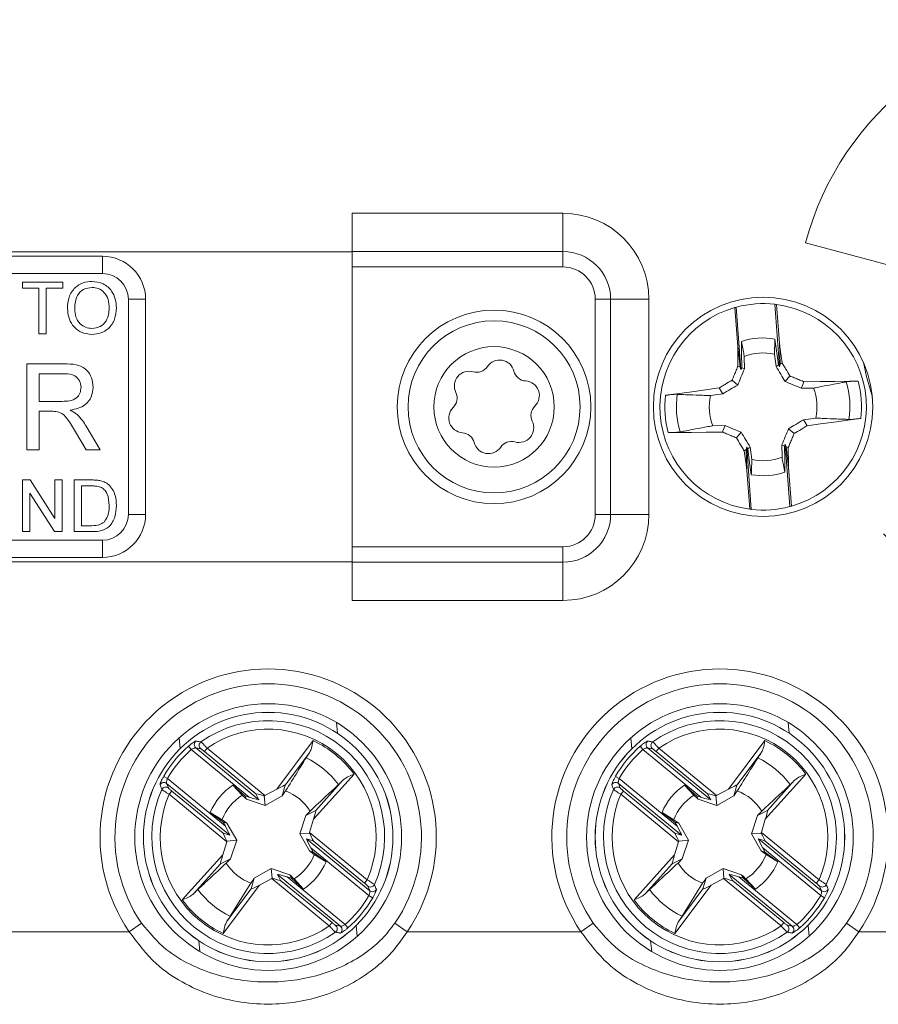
# Model space of a CAD drawing. Header units: millimetres. Extents: x 0 to 420, y 0 to 297.
# Tile 8 of 20: x 122 to 142, y 201 to 224. Entities that reach past the tile are written whole.
import ezdxf

# ---------------------------------------------------------------- set-up
doc = ezdxf.new("R2010")
doc.units = ezdxf.units.MM

msp = doc.modelspace()

# ---------------------------------------------------------------- linework, layer by layer
at = {"color": 7, "linetype": 'Continuous', "lineweight": 15}
for p, q in [((134.731, 219.112), (129.831, 219.112)), ((129.831, 218.222), (129.831, 219.112)), ((134.731, 219.112), (134.731, 218.222)), ((140.37, 218.424), (144.909, 217.207)), ((129.164, 218.212), (118.158, 218.212)), ((129.164, 218.212), (129.831, 218.212)), ((129.831, 218.222), (134.731, 218.222)), ((129.831, 217.864), (129.831, 218.222)), ((134.731, 218.222), (134.731, 217.864)), ((118.331, 218.112), (124.031, 218.112)), ((124.031, 217.712), (124.031, 218.112)), ((124.031, 217.712), (118.224, 217.712)), ((134.731, 217.864), (129.831, 217.864)), ((129.831, 211.359), (129.831, 217.864)), ((122.169, 217.373), (122.169, 217.512)), ((122.169, 217.512), (123.108, 217.512)), ((123.108, 217.512), (123.108, 217.373)), ((122.554, 217.373), (122.169, 217.373)), ((122.554, 216.312), (122.554, 217.373)), ((123.108, 217.373), (122.723, 217.373)), ((122.723, 217.373), (122.723, 216.312)), ((124.631, 212.112), (124.631, 217.112)), ((125.031, 217.112), (124.631, 217.112)), ((125.031, 217.112), (125.031, 212.112)), ((135.841, 217.112), (135.484, 217.112)), ((135.484, 212.112), (135.484, 217.112)), ((135.841, 217.112), (135.841, 212.112)), ((136.731, 217.112), (135.841, 217.112)), ((136.731, 217.112), (136.731, 212.112)), ((139.767, 215.544), (139.66, 216.996)), ((139.762, 216.089), (139.695, 216.992)), ((138.728, 216.92), (138.795, 216.017)), ((138.762, 216.93), (138.87, 215.478)), ((122.723, 216.312), (122.554, 216.312)), ((139.762, 216.089), (139.778, 215.607)), ((138.85, 215.538), (138.795, 216.017)), ((139.685, 215.551), (139.646, 215.837)), ((122.274, 215.612), (123.142, 215.612)), ((122.274, 213.612), (122.274, 215.612)), ((138.946, 215.785), (138.95, 215.496)), ((139.778, 215.607), (139.767, 215.544)), ((139.778, 215.607), (139.824, 215.635)), ((123.152, 215.381), (122.556, 215.381)), ((122.556, 215.381), (122.556, 214.74)), ((138.87, 215.478), (138.85, 215.538)), ((138.888, 215.522), (138.87, 215.478)), ((139.767, 215.544), (139.742, 215.585)), ((138.795, 215.12), (138.665, 215.232)), ((139.894, 215.202), (140.006, 215.331)), ((140.558, 215.05), (140.27, 215.047)), ((122.556, 214.74), (123.092, 214.74)), ((138.446, 214.912), (138.16, 214.873)), ((122.556, 214.509), (122.556, 213.612)), ((122.845, 214.509), (122.556, 214.509)), ((140.324, 214.312), (140.61, 214.35)), ((123.653, 213.612), (123.404, 214.034)), ((123.648, 214.164), (123.977, 213.612)), ((138.212, 214.173), (138.501, 214.177)), ((138.876, 214.022), (138.765, 213.892)), ((139.975, 214.103), (140.105, 213.991)), ((122.556, 213.612), (122.274, 213.612)), ((123.977, 213.612), (123.653, 213.612)), ((138.992, 213.617), (138.946, 213.589)), ((138.992, 213.617), (139.003, 213.68)), ((139.008, 213.135), (138.992, 213.617)), ((139.003, 213.68), (139.11, 212.228)), ((139.003, 213.68), (139.028, 213.638)), ((139.085, 213.673), (139.124, 213.387)), ((139.824, 213.439), (139.82, 213.727)), ((139.882, 213.701), (139.9, 213.746)), ((140.008, 212.294), (139.9, 213.746)), ((139.9, 213.746), (139.92, 213.685)), ((139.92, 213.685), (139.975, 213.206)), ((139.008, 213.135), (139.075, 212.232)), ((140.042, 212.303), (139.975, 213.206)), ((122.169, 211.712), (122.169, 212.912)), ((122.169, 212.912), (122.348, 212.912)), ((122.348, 212.912), (122.923, 212.016)), ((122.923, 212.016), (122.923, 212.912)), ((122.923, 212.912), (123.093, 212.912)), ((123.093, 212.912), (123.093, 211.712)), ((123.369, 211.712), (123.369, 212.912)), ((123.369, 212.912), (123.78, 212.912)), ((123.782, 212.773), (123.539, 212.773)), ((123.539, 212.773), (123.539, 211.85)), ((122.914, 211.712), (122.339, 212.607)), ((122.339, 212.607), (122.339, 211.712)), ((124.631, 212.112), (125.031, 212.112)), ((135.841, 212.112), (135.484, 212.112)), ((136.731, 212.112), (135.841, 212.112)), ((122.339, 211.712), (122.169, 211.712)), ((123.093, 211.712), (122.914, 211.712)), ((123.799, 211.712), (123.369, 211.712)), ((123.539, 211.85), (123.786, 211.85)), ((118.224, 211.512), (124.031, 211.512)), ((124.031, 211.112), (124.031, 211.512)), ((129.831, 211.359), (134.731, 211.359)), ((129.831, 211.001), (129.831, 211.359)), ((134.731, 211.001), (134.731, 211.359)), ((124.031, 211.112), (118.331, 211.112)), ((118.158, 211.012), (129.164, 211.012)), ((129.164, 211.012), (129.831, 211.012)), ((134.731, 211.001), (129.831, 211.001)), ((129.831, 210.112), (129.831, 211.001)), ((134.731, 210.112), (134.731, 211.001)), ((134.731, 210.112), (129.831, 210.112)), ((126.026, 206.721), (126.092, 206.646)), ((126.2, 206.687), (127.667, 205.48)), ((126.313, 206.664), (126.2, 206.687)), ((126.397, 206.601), (126.46, 206.679)), ((126.46, 206.679), (127.8, 205.578)), ((128.081, 205.727), (128.927, 206.853)), ((136.526, 206.721), (136.592, 206.646)), ((136.7, 206.687), (138.167, 205.48)), ((136.813, 206.664), (136.7, 206.687)), ((136.897, 206.601), (136.96, 206.679)), ((136.96, 206.679), (138.3, 205.578)), ((138.581, 205.727), (139.427, 206.853)), ((127.439, 205.539), (126.092, 206.646)), ((127.591, 205.62), (126.397, 206.601)), ((128.839, 206.57), (128.275, 205.818)), ((137.939, 205.539), (136.592, 206.646)), ((138.091, 205.62), (136.897, 206.601)), ((139.339, 206.57), (138.775, 205.818)), ((125.453, 206.023), (125.539, 205.973)), ((129.877, 206.072), (128.936, 205.024)), ((135.953, 206.023), (136.039, 205.973)), ((140.377, 206.072), (139.436, 205.024)), ((125.52, 205.86), (125.564, 205.753)), ((126.988, 204.653), (125.52, 205.86)), ((125.539, 205.973), (126.886, 204.866)), ((127.058, 205.82), (127.337, 205.569)), ((127.277, 205.585), (127.058, 205.82)), ((128.204, 205.57), (128.275, 205.818)), ((128.988, 205.232), (129.616, 205.931)), ((136.02, 205.86), (136.064, 205.753)), ((137.488, 204.653), (136.02, 205.86)), ((136.039, 205.973), (137.386, 204.866)), ((137.777, 205.585), (137.558, 205.82)), ((137.558, 205.82), (137.837, 205.569)), ((138.704, 205.57), (138.775, 205.818)), ((139.488, 205.232), (140.116, 205.931)), ((125.578, 205.605), (125.642, 205.682)), ((126.918, 204.504), (125.578, 205.605)), ((125.642, 205.682), (126.836, 204.701)), ((127.378, 205.489), (127.277, 205.585)), ((127.378, 205.489), (127.337, 205.569)), ((127.337, 205.569), (127.439, 205.539)), ((127.667, 205.48), (127.591, 205.62)), ((127.81, 205.343), (127.787, 205.571)), ((127.8, 205.578), (128.081, 205.727)), ((128.204, 205.57), (127.81, 205.343)), ((128.285, 205.683), (128.204, 205.57)), ((136.078, 205.605), (136.142, 205.682)), ((137.418, 204.504), (136.078, 205.605)), ((136.142, 205.682), (137.336, 204.701)), ((137.878, 205.489), (137.777, 205.585)), ((137.878, 205.489), (137.837, 205.569)), ((137.837, 205.569), (137.939, 205.539)), ((138.167, 205.48), (138.091, 205.62)), ((138.31, 205.343), (138.287, 205.571)), ((138.3, 205.578), (138.581, 205.727)), ((138.704, 205.57), (138.31, 205.343)), ((138.785, 205.683), (138.704, 205.57)), ((127.81, 205.343), (127.378, 205.489)), ((138.31, 205.343), (137.878, 205.489)), ((126.536, 205.186), (126.81, 205.016)), ((126.836, 204.96), (126.536, 205.186)), ((128.613, 204.683), (128.758, 205.115)), ((128.758, 205.115), (128.988, 205.232)), ((128.758, 205.115), (128.854, 205.216)), ((137.036, 205.186), (137.31, 205.016)), ((137.336, 204.96), (137.036, 205.186)), ((139.113, 204.683), (139.258, 205.115)), ((139.258, 205.115), (139.488, 205.232)), ((139.258, 205.115), (139.354, 205.216)), ((126.81, 205.016), (126.923, 204.935)), ((126.886, 204.866), (126.836, 204.96)), ((126.923, 204.935), (126.836, 204.96)), ((126.923, 204.935), (127.149, 204.54)), ((128.936, 205.024), (128.844, 204.719)), ((137.31, 205.016), (137.423, 204.935)), ((137.386, 204.866), (137.336, 204.96)), ((137.423, 204.935), (137.336, 204.96)), ((137.423, 204.935), (137.649, 204.54)), ((139.436, 205.024), (139.344, 204.719)), ((126.836, 204.701), (126.988, 204.653)), ((128.613, 204.683), (128.84, 204.706)), ((128.839, 204.288), (128.613, 204.683)), ((128.844, 204.719), (130.184, 203.618)), ((137.336, 204.701), (137.488, 204.653)), ((139.113, 204.683), (139.34, 204.706)), ((139.339, 204.288), (139.113, 204.683)), ((139.344, 204.719), (140.684, 203.618)), ((126.826, 204.199), (126.918, 204.504)), ((127.149, 204.54), (126.922, 204.518)), ((127.149, 204.54), (127.004, 204.109)), ((128.926, 204.523), (128.774, 204.57)), ((128.774, 204.57), (130.242, 203.364)), ((130.12, 203.541), (128.926, 204.523)), ((137.326, 204.199), (137.418, 204.504)), ((137.649, 204.54), (137.422, 204.518)), ((137.649, 204.54), (137.504, 204.109)), ((139.426, 204.523), (139.274, 204.57)), ((139.274, 204.57), (140.742, 203.364)), ((140.62, 203.541), (139.426, 204.523)), ((125.885, 203.152), (126.826, 204.199)), ((128.839, 204.288), (128.926, 204.264)), ((128.952, 204.208), (128.839, 204.288)), ((128.876, 204.358), (128.926, 204.264)), ((130.223, 203.25), (128.876, 204.358)), ((128.926, 204.264), (129.226, 204.038)), ((129.226, 204.038), (128.952, 204.208)), ((136.385, 203.152), (137.326, 204.199)), ((139.339, 204.288), (139.426, 204.264)), ((139.452, 204.208), (139.339, 204.288)), ((139.376, 204.358), (139.426, 204.264)), ((140.723, 203.25), (139.376, 204.358)), ((139.426, 204.264), (139.726, 204.038)), ((139.726, 204.038), (139.452, 204.208)), ((126.774, 203.992), (126.146, 203.292)), ((127.004, 204.109), (126.774, 203.992)), ((127.004, 204.109), (126.908, 204.008)), ((137.274, 203.992), (136.646, 203.292)), ((137.504, 204.109), (137.274, 203.992)), ((137.504, 204.109), (137.408, 204.008)), ((127.558, 203.654), (127.953, 203.88)), ((127.953, 203.88), (127.975, 203.653)), ((127.953, 203.88), (128.384, 203.735)), ((128.095, 203.743), (128.171, 203.604)), ((129.562, 202.537), (128.095, 203.743)), ((128.384, 203.735), (128.425, 203.654)), ((138.058, 203.654), (138.453, 203.88)), ((138.453, 203.88), (138.475, 203.653)), ((138.453, 203.88), (138.884, 203.735)), ((138.595, 203.743), (138.671, 203.604)), ((140.062, 202.537), (138.595, 203.743)), ((138.884, 203.735), (138.925, 203.654)), ((127.681, 203.497), (126.835, 202.371)), ((127.001, 202.772), (127.477, 203.54)), ((127.558, 203.654), (127.487, 203.405)), ((127.962, 203.646), (127.681, 203.497)), ((129.302, 202.545), (127.962, 203.646)), ((128.171, 203.604), (129.365, 202.622)), ((128.425, 203.654), (128.323, 203.685)), ((128.323, 203.685), (129.67, 202.578)), ((128.704, 203.403), (128.425, 203.654)), ((128.485, 203.639), (128.704, 203.403)), ((130.184, 203.618), (130.12, 203.541)), ((138.181, 203.497), (137.335, 202.371)), ((137.501, 202.772), (137.977, 203.54)), ((138.058, 203.654), (137.987, 203.405)), ((138.462, 203.646), (138.181, 203.497)), ((139.802, 202.545), (138.462, 203.646)), ((138.671, 203.604), (139.865, 202.622)), ((138.925, 203.654), (138.823, 203.685)), ((138.823, 203.685), (140.17, 202.578)), ((139.204, 203.403), (138.925, 203.654)), ((138.985, 203.639), (139.204, 203.403)), ((140.684, 203.618), (140.62, 203.541)), ((126.923, 202.654), (127.487, 203.405)), ((130.242, 203.364), (130.198, 203.47)), ((130.223, 203.25), (130.309, 203.2)), ((137.423, 202.654), (137.987, 203.405)), ((140.742, 203.364), (140.698, 203.47)), ((140.723, 203.25), (140.809, 203.2)), ((124.937, 202.607), (124.651, 202.412)), ((129.365, 202.622), (129.302, 202.545)), ((129.449, 202.56), (129.562, 202.537)), ((129.67, 202.578), (129.736, 202.503)), ((131.111, 202.412), (130.825, 202.607)), ((135.437, 202.607), (135.151, 202.412)), ((139.865, 202.622), (139.802, 202.545)), ((139.949, 202.56), (140.062, 202.537)), ((140.17, 202.578), (140.236, 202.503)), ((141.611, 202.412), (141.325, 202.607)), ((120.611, 202.412), (124.651, 202.412)), ((131.111, 202.412), (135.151, 202.412)), ((141.611, 202.412), (145.651, 202.412))]:
    msp.add_line(p, q, dxfattribs=at)
at = {"color": 8, "linetype": 'Continuous', "lineweight": 15}
for p, q in [((129.467, 207.276), (129.491, 207.024)), ((139.967, 207.276), (139.991, 207.024)), ((125.81, 206.918), (125.834, 206.666)), ((136.31, 206.918), (136.334, 206.666)), ((129.928, 202.557), (129.952, 202.305)), ((140.428, 202.557), (140.452, 202.305)), ((126.271, 202.2), (126.295, 201.948)), ((136.771, 202.2), (136.795, 201.948))]:
    msp.add_line(p, q, dxfattribs=at)
at = {"color": 7, "linetype": 'Continuous', "lineweight": 15, "flags": 128}
for points in [[(138.881, 216.132), (138.884, 215.864), (138.888, 215.522)], [(139.742, 215.585), (139.698, 215.911), (139.66, 216.189)], [(139.762, 216.089), (139.781, 215.949), (139.824, 215.635)], [(138.8, 215.559), (138.796, 215.934), (138.795, 216.017)], [(141.717, 215.644), (141.785, 215.321), (141.925, 214.838)], [(138.85, 215.538), (138.824, 215.549), (138.8, 215.559)], [(138.95, 215.496), (138.901, 215.517), (138.888, 215.522)], [(139.685, 215.551), (139.731, 215.578), (139.742, 215.585)], [(140.27, 215.047), (140.29, 215.096), (140.322, 215.173), (140.332, 215.196)], [(140.332, 215.196), (140.707, 215.201), (141.053, 215.205), (141.398, 215.209), (141.591, 215.212)], [(137.115, 214.881), (137.306, 214.907), (137.677, 214.957), (138.048, 215.008), (138.362, 215.051)], [(138.446, 214.912), (138.418, 214.958), (138.362, 215.051)], [(140.324, 214.312), (140.352, 214.266), (140.408, 214.173)], [(141.655, 214.343), (141.464, 214.317), (141.093, 214.266), (140.722, 214.216), (140.408, 214.173)], [(138.438, 214.027), (138.063, 214.023), (137.718, 214.018), (137.372, 214.014), (137.18, 214.012)], [(138.501, 214.177), (138.48, 214.128), (138.448, 214.051), (138.438, 214.027)], [(139.008, 213.135), (138.989, 213.275), (138.946, 213.589)], [(139.085, 213.673), (139.039, 213.645), (139.028, 213.638)], [(139.028, 213.638), (139.072, 213.312), (139.11, 213.034)], [(139.82, 213.727), (139.869, 213.707), (139.882, 213.701)], [(139.889, 213.092), (139.886, 213.36), (139.882, 213.701)], [(139.92, 213.685), (139.946, 213.674), (139.97, 213.664)], [(139.97, 213.664), (139.974, 213.29), (139.975, 213.206)]]:
    msp.add_lwpolyline(points, dxfattribs=at)
at = {"color": 7, "linetype": 'Continuous', "lineweight": 15}
for centre, radius in [((139.385, 214.612), 2.55), ((133.131, 214.612), 2.25), ((133.131, 214.612), 2), ((133.131, 214.612), 1.4), ((127.881, 204.612), 3.1), ((138.381, 204.612), 3.1), ((127.881, 204.612), 2.9), ((127.881, 204.612), 2.899), ((138.381, 204.612), 2.9), ((138.381, 204.612), 2.899)]:
    msp.add_circle(centre, radius, dxfattribs=at)
for centre, radius, start, end in [((147.131, 216.612), 7, 225, 165), ((134.731, 217.112), 2, 0, 90), ((134.731, 217.112), 1.11, 0, 90), ((124.031, 217.112), 1, 0, 90), ((124.031, 217.112), 0.6, 0, 90), ((134.731, 217.112), 0.753, 0, 90), ((139.385, 214.612), 2.4, 83.4215, 105.0353), ((139.385, 214.612), 2.4, 82.5715, 83.4215), ((139.385, 214.612), 2.4, 285.8853, 82.5715), ((139.385, 214.612), 2.4, 105.8853, 262.5715), ((139.385, 214.612), 2.4, 105.0353, 105.8853), ((139.385, 214.612), 1.601, 80.1113, 108.3455), ((139.385, 214.612), 1.252, 77.9579, 110.4989), ((133.261, 215.358), 0.342, 13.9947, 146.2396), ((132.55, 215.098), 0.342, 73.9947, 206.2396), ((132.727, 215.715), 0.3, 253.9947, 326.2396), ((133.884, 215.513), 0.3, 193.9947, 266.2396), ((133.842, 214.872), 0.342, 313.9947, 86.2396), ((139.385, 214.612), 2.017, 351.6874, 16.7694), ((139.385, 214.612), 2.286, 353.2415, 15.2153), ((131.973, 214.813), 0.3, 313.9947, 26.2396), ((139.385, 214.612), 1.252, 347.9579, 20.4989), ((139.385, 214.612), 2.286, 173.2415, 195.2153), ((139.385, 214.612), 2.017, 171.6874, 196.7694), ((139.385, 214.612), 1.252, 167.9579, 200.4989), ((132.42, 214.351), 0.342, 133.9947, 266.2396), ((134.289, 214.41), 0.3, 133.9947, 206.2396), ((133.712, 214.126), 0.342, 253.9947, 26.2396), ((132.378, 213.71), 0.3, 13.9947, 86.2396), ((133.001, 213.866), 0.342, 193.9947, 326.2396), ((133.535, 213.508), 0.3, 73.9947, 146.2396), ((139.385, 214.612), 1.252, 257.9579, 290.4989), ((139.385, 214.612), 1.601, 260.1113, 288.3455), ((139.385, 214.612), 2.4, 262.5715, 263.4215), ((139.385, 214.612), 2.4, 263.4215, 285.0353), ((139.385, 214.612), 2.4, 285.0353, 285.8853), ((124.031, 212.112), 0.6, 270, 0), ((124.031, 212.112), 1, 270, 0), ((134.731, 212.112), 0.753, 270, 0), ((134.731, 212.112), 1.11, 270, 0), ((134.731, 212.112), 2, 270, 0), ((127.881, 204.612), 3.908, 325.743, 214.257), ((138.381, 204.612), 3.908, 325.743, 214.257), ((127.881, 204.612), 3.562, 325.743, 214.257), ((138.381, 204.612), 3.562, 325.743, 214.257), ((127.881, 204.612), 2.707, 335.914, 125.2507), ((138.381, 204.612), 2.707, 335.914, 125.2507), ((127.881, 204.612), 2.508, 336.6604, 124.5043), ((138.381, 204.612), 2.508, 336.6604, 124.5043), ((127.881, 204.612), 2.809, 131.3322, 149.8325), ((126.264, 206.764), 0.1, 127.3397, 230.0791), ((126.377, 206.741), 0.1, 125.6736, 230.0612), ((127.881, 204.612), 2.473, 36.1881, 64.9765), ((138.381, 204.612), 2.809, 131.3322, 149.8325), ((136.764, 206.764), 0.1, 127.3397, 230.0791), ((136.877, 206.741), 0.1, 125.6736, 230.0612), ((138.381, 204.612), 2.473, 36.1881, 64.9765), ((127.881, 204.612), 2.709, 131.3322, 149.8325), ((127.881, 204.612), 2.04, 36.7259, 64.4388), ((138.381, 204.612), 2.709, 131.3322, 149.8325), ((138.381, 204.612), 2.04, 36.7259, 64.4388), ((125.457, 205.781), 0.1, 51.0855, 153.8249), ((125.501, 205.675), 0.1, 51.1035, 155.491), ((127.881, 204.612), 1.463, 124.2659, 156.8987), ((135.957, 205.781), 0.1, 51.0855, 153.8249), ((136.001, 205.675), 0.1, 51.1035, 155.491), ((138.381, 204.612), 1.463, 124.2659, 156.8987), ((127.881, 204.612), 2.707, 155.914, 305.2507), ((127.881, 204.612), 2.508, 156.6604, 304.5043), ((127.881, 204.612), 1.145, 121.83, 159.3346), ((127.881, 204.612), 1.145, 31.83, 69.3346), ((138.381, 204.612), 2.707, 155.914, 305.2507), ((138.381, 204.612), 2.508, 156.6604, 304.5043), ((138.381, 204.612), 1.145, 121.83, 159.3346), ((138.381, 204.612), 1.145, 31.83, 69.3346), ((127.881, 204.612), 1.145, 301.83, 339.3346), ((138.381, 204.612), 1.145, 301.83, 339.3346), ((127.881, 204.612), 1.145, 211.83, 249.3346), ((127.881, 204.612), 1.463, 304.2659, 336.8987), ((138.381, 204.612), 1.145, 211.83, 249.3346), ((138.381, 204.612), 1.463, 304.2659, 336.8987), ((130.261, 203.549), 0.1, 231.1035, 335.491), ((140.761, 203.549), 0.1, 231.1035, 335.491), ((127.881, 204.612), 2.04, 216.7259, 244.4388), ((127.881, 204.612), 2.709, 311.3322, 329.8325), ((130.305, 203.442), 0.1, 231.0855, 333.8249), ((138.381, 204.612), 2.04, 216.7259, 244.4388), ((138.381, 204.612), 2.709, 311.3322, 329.8325), ((140.805, 203.442), 0.1, 231.0855, 333.8249), ((127.881, 204.612), 2.473, 216.1881, 244.9765), ((127.881, 204.612), 2.809, 311.3322, 329.8325), ((138.381, 204.612), 2.473, 216.1881, 244.9765), ((138.381, 204.612), 2.809, 311.3322, 329.8325), ((129.385, 202.483), 0.1, 305.6736, 50.0612), ((139.885, 202.483), 0.1, 305.6736, 50.0612), ((129.498, 202.46), 0.1, 307.3397, 50.0791), ((139.998, 202.46), 0.1, 307.3397, 50.0791)]:
    msp.add_arc(centre, radius, start, end, dxfattribs=at)
for centre, major_axis, ratio, start_param, end_param in [((128.066, 205.707), (0.208, 0.112), 0.04428, 6.24051, 7.758946), ((138.566, 205.707), (0.208, 0.112), 0.04428, 6.24051, 7.758946), ((127.418, 205.556), (0.249, -0.076), 0.040112, 4.809235, 6.32409), ((127.841, 205.544), (0.249, -0.076), 0.040112, 1.799222, 3.182497), ((127.809, 205.57), (0.096, 0.0504), 0.096832, 1.611647, 1.743226), ((137.918, 205.556), (0.249, -0.076), 0.040112, 4.809235, 6.32409), ((138.341, 205.544), (0.249, -0.076), 0.040112, 1.799222, 3.182497), ((138.309, 205.57), (0.096, 0.0504), 0.096832, 1.611647, 1.743226), ((128.92, 205.006), (0.069, 0.226), 0.04428, 4.807424, 6.325861), ((139.42, 205.006), (0.069, 0.226), 0.04428, 4.807424, 6.325861), ((126.865, 204.883), (-0.123, 0.23), 0.040112, 3.100688, 4.615543), ((137.365, 204.883), (-0.123, 0.23), 0.040112, 3.100688, 4.615543), ((126.959, 204.471), (-0.123, 0.23), 0.040112, 6.242281, 7.625556), ((128.836, 204.726), (0.031, 0.104), 0.096832, 4.539959, 4.671538), ((128.803, 204.753), (-0.123, 0.23), 0.040112, 3.100688, 4.483964), ((137.459, 204.471), (-0.123, 0.23), 0.040112, 6.242281, 7.625556), ((139.336, 204.726), (0.031, 0.104), 0.096832, 4.539959, 4.671538), ((139.303, 204.753), (-0.123, 0.23), 0.040112, 3.100688, 4.483964), ((126.927, 204.497), (0.031, 0.104), 0.096832, 1.398366, 1.529945), ((128.897, 204.34), (-0.123, 0.23), 0.040112, 6.242281, 7.757136), ((137.427, 204.497), (0.031, 0.104), 0.096832, 1.398366, 1.529945), ((139.397, 204.34), (-0.123, 0.23), 0.040112, 6.242281, 7.757136), ((126.842, 204.218), (0.069, 0.226), 0.04428, 1.665832, 3.184268), ((137.342, 204.218), (0.069, 0.226), 0.04428, 1.665832, 3.184268), ((128.344, 203.668), (0.249, -0.076), 0.040112, 1.667642, 3.182497), ((138.844, 203.668), (0.249, -0.076), 0.040112, 1.667642, 3.182497), ((127.696, 203.516), (0.208, 0.112), 0.04428, 3.098917, 4.617354), ((127.953, 203.653), (0.096, 0.0504), 0.096832, 4.75324, 4.884819), ((127.921, 203.68), (0.249, -0.076), 0.040112, 4.940814, 6.32409), ((138.196, 203.516), (0.208, 0.112), 0.04428, 3.098917, 4.617354), ((138.453, 203.653), (0.096, 0.0504), 0.096832, 4.75324, 4.884819), ((138.421, 203.68), (0.249, -0.076), 0.040112, 4.940814, 6.32409)]:
    msp.add_ellipse(centre, major_axis=major_axis, ratio=ratio, start_param=start_param, end_param=end_param, dxfattribs=at)
for points, knots in [([(123.216, 216.896), (123.221, 216.986), (123.233, 217.166), (123.373, 217.384), (123.574, 217.51), (123.715, 217.521), (123.786, 217.527)], [0, 0, 0, 0, 0.2805803, 0.5596082, 0.7795777, 1, 1, 1, 1]), ([(123.786, 217.527), (123.874, 217.517), (124.051, 217.496), (124.245, 217.326), (124.34, 217.118), (124.349, 216.979), (124.354, 216.91)], [0, 0, 0, 0, 0.279616, 0.558572, 0.779078, 1, 1, 1, 1]), ([(123.787, 217.389), (123.719, 217.38), (123.584, 217.362), (123.4, 217.18), (123.391, 217.003), (123.385, 216.894)], [0, 0, 0, 0, 0.280157, 0.559673, 1, 1, 1, 1]), ([(124.185, 216.911), (124.181, 216.977), (124.173, 217.107), (124.083, 217.273), (123.941, 217.373), (123.838, 217.383), (123.787, 217.389)], [0, 0, 0, 0, 0.280785, 0.560094, 0.77995, 1, 1, 1, 1]), ([(123.785, 216.296), (123.698, 216.306), (123.525, 216.326), (123.333, 216.49), (123.233, 216.692), (123.222, 216.828), (123.216, 216.896)], [0, 0, 0, 0, 0.279586, 0.558772, 0.7793, 1, 1, 1, 1]), ([(123.385, 216.894), (123.389, 216.83), (123.397, 216.702), (123.494, 216.545), (123.633, 216.449), (123.734, 216.44), (123.784, 216.435)], [0, 0, 0, 0, 0.280642, 0.559885, 0.779855, 1, 1, 1, 1]), ([(123.784, 216.435), (123.85, 216.443), (123.982, 216.46), (124.118, 216.597), (124.178, 216.757), (124.182, 216.859), (124.185, 216.911)], [0, 0, 0, 0, 0.279092, 0.55817, 0.77881, 1, 1, 1, 1]), ([(124.354, 216.91), (124.347, 216.822), (124.331, 216.646), (124.192, 216.433), (123.992, 216.317), (123.854, 216.303), (123.785, 216.296)], [0, 0, 0, 0, 0.2803566, 0.5595095, 0.7796389, 1, 1, 1, 1]), ([(138.881, 216.132), (138.891, 216.077), (138.911, 215.974), (138.933, 215.858), (138.944, 215.797), (138.946, 215.785)], [0, 0, 0, 0, 0.475068, 0.891566, 1, 1, 1, 1]), ([(139.646, 215.837), (139.647, 215.849), (139.649, 215.911), (139.654, 216.029), (139.658, 216.134), (139.66, 216.189)], [0, 0, 0, 0, 0.108463, 0.524989, 1, 1, 1, 1]), ([(123.142, 215.612), (123.234, 215.611), (123.417, 215.609), (123.664, 215.5), (123.791, 215.289), (123.805, 215.145), (123.813, 215.073)], [0, 0, 0, 0, 0.281687, 0.559297, 0.779414, 1, 1, 1, 1]), ([(139.824, 215.635), (139.833, 215.62), (139.861, 215.573), (139.922, 215.472), (139.973, 215.386), (140.006, 215.331)], [0, 0, 0, 0, 0.14894, 0.464157, 1, 1, 1, 1]), ([(123.531, 215.067), (123.525, 215.119), (123.512, 215.223), (123.373, 215.367), (123.236, 215.376), (123.152, 215.381)], [0, 0, 0, 0, 0.2804251, 0.5599893, 1, 1, 1, 1]), ([(138.665, 215.232), (138.679, 215.267), (138.707, 215.336), (138.75, 215.439), (138.781, 215.513), (138.798, 215.553), (138.8, 215.559)], [0, 0, 0, 0, 0.315218, 0.630435, 0.945652, 1, 1, 1, 1]), ([(138.95, 215.496), (138.923, 215.432), (138.871, 215.307), (138.82, 215.181), (138.795, 215.12)], [0, 0, 0, 0, 0.514436, 1, 1, 1, 1]), ([(139.894, 215.202), (139.86, 215.258), (139.792, 215.375), (139.721, 215.491), (139.685, 215.551)], [0, 0, 0, 0, 0.485521, 1, 1, 1, 1]), ([(138.362, 215.051), (138.377, 215.06), (138.424, 215.088), (138.525, 215.149), (138.611, 215.2), (138.665, 215.232)], [0, 0, 0, 0, 0.14894, 0.464157, 1, 1, 1, 1]), ([(140.27, 215.047), (140.205, 215.074), (140.08, 215.126), (139.955, 215.177), (139.894, 215.202)], [0, 0, 0, 0, 0.5144362, 1, 1, 1, 1]), ([(140.006, 215.331), (140.04, 215.317), (140.109, 215.289), (140.212, 215.247), (140.286, 215.216), (140.326, 215.199), (140.332, 215.196)], [0, 0, 0, 0, 0.315218, 0.630435, 0.945652, 1, 1, 1, 1]), ([(141.316, 215.194), (141.284, 215.188), (141.188, 215.169), (140.997, 215.133), (140.789, 215.094), (140.632, 215.064), (140.571, 215.053), (140.558, 215.05)], [0, 0, 0, 0, 0.128236, 0.379986, 0.760322, 0.95049, 1, 1, 1, 1]), ([(141.316, 215.194), (141.334, 215.196), (141.369, 215.202), (141.454, 215.208), (141.532, 215.211), (141.578, 215.211), (141.591, 215.212)], [0, 0, 0, 0, 0.293587, 0.586886, 0.887605, 1, 1, 1, 1]), ([(123.092, 214.74), (123.15, 214.741), (123.266, 214.743), (123.426, 214.8), (123.516, 214.929), (123.526, 215.021), (123.531, 215.067)], [0, 0, 0, 0, 0.281552, 0.560281, 0.779832, 1, 1, 1, 1]), ([(123.813, 215.073), (123.804, 214.994), (123.788, 214.838), (123.604, 214.608), (123.404, 214.562), (123.282, 214.535)], [0, 0, 0, 0, 0.280519, 0.56053, 1, 1, 1, 1]), ([(138.795, 215.12), (138.739, 215.087), (138.622, 215.018), (138.506, 214.948), (138.446, 214.912)], [0, 0, 0, 0, 0.485521, 1, 1, 1, 1]), ([(137.115, 214.881), (137.15, 214.885), (137.22, 214.894), (137.313, 214.902), (137.366, 214.904), (137.385, 214.904), (137.389, 214.903)], [0, 0, 0, 0, 0.3125254, 0.6253347, 0.9303626, 1, 1, 1, 1]), ([(138.16, 214.873), (138.147, 214.874), (138.086, 214.876), (137.926, 214.882), (137.714, 214.89), (137.519, 214.898), (137.422, 214.902), (137.389, 214.903)], [0, 0, 0, 0, 0.049523, 0.239705, 0.620067, 0.871804, 1, 1, 1, 1]), ([(122.984, 214.5), (122.958, 214.503), (122.912, 214.509), (122.866, 214.509), (122.845, 214.509)], [0, 0, 0, 0, 0.5598527, 1, 1, 1, 1]), ([(123.404, 214.034), (123.343, 214.136), (123.257, 214.279), (123.118, 214.448), (123.029, 214.483), (122.984, 214.5)], [0, 0, 0, 0, 0.560782, 0.780695, 1, 1, 1, 1]), ([(123.282, 214.535), (123.313, 214.519), (123.368, 214.491), (123.416, 214.453), (123.438, 214.436)], [0, 0, 0, 0, 0.5601542, 1, 1, 1, 1]), ([(123.438, 214.436), (123.482, 214.389), (123.562, 214.306), (123.622, 214.207), (123.648, 214.164)], [0, 0, 0, 0, 0.559818, 1, 1, 1, 1]), ([(139.975, 214.103), (140.032, 214.137), (140.148, 214.205), (140.264, 214.275), (140.324, 214.312)], [0, 0, 0, 0, 0.485521, 1, 1, 1, 1]), ([(140.61, 214.35), (140.623, 214.35), (140.685, 214.348), (140.844, 214.341), (141.056, 214.333), (141.251, 214.325), (141.348, 214.321), (141.381, 214.32)], [0, 0, 0, 0, 0.049523, 0.239705, 0.620067, 0.871804, 1, 1, 1, 1]), ([(141.655, 214.343), (141.62, 214.338), (141.55, 214.329), (141.457, 214.321), (141.404, 214.319), (141.385, 214.32), (141.381, 214.32)], [0, 0, 0, 0, 0.312525, 0.625335, 0.930363, 1, 1, 1, 1]), ([(137.454, 214.03), (137.436, 214.027), (137.401, 214.022), (137.316, 214.016), (137.239, 214.013), (137.192, 214.012), (137.18, 214.012)], [0, 0, 0, 0, 0.293587, 0.586886, 0.887605, 1, 1, 1, 1]), ([(137.454, 214.03), (137.486, 214.036), (137.582, 214.054), (137.774, 214.09), (137.981, 214.13), (138.139, 214.159), (138.199, 214.171), (138.212, 214.173)], [0, 0, 0, 0, 0.128236, 0.379986, 0.760322, 0.95049, 1, 1, 1, 1]), ([(138.765, 213.892), (138.73, 213.906), (138.661, 213.934), (138.558, 213.977), (138.484, 214.008), (138.444, 214.025), (138.438, 214.027)], [0, 0, 0, 0, 0.315218, 0.630435, 0.945652, 1, 1, 1, 1]), ([(138.501, 214.177), (138.565, 214.15), (138.69, 214.097), (138.815, 214.047), (138.876, 214.022)], [0, 0, 0, 0, 0.5144362, 1, 1, 1, 1]), ([(138.876, 214.022), (138.91, 213.965), (138.979, 213.848), (139.049, 213.733), (139.085, 213.673)], [0, 0, 0, 0, 0.485521, 1, 1, 1, 1]), ([(139.82, 213.727), (139.847, 213.792), (139.899, 213.917), (139.95, 214.042), (139.975, 214.103)], [0, 0, 0, 0, 0.514436, 1, 1, 1, 1]), ([(140.408, 214.173), (140.393, 214.164), (140.346, 214.135), (140.245, 214.075), (140.159, 214.023), (140.105, 213.991)], [0, 0, 0, 0, 0.14894, 0.464157, 1, 1, 1, 1]), ([(138.946, 213.589), (138.937, 213.604), (138.909, 213.651), (138.848, 213.752), (138.797, 213.838), (138.765, 213.892)], [0, 0, 0, 0, 0.1489402, 0.4641573, 1, 1, 1, 1]), ([(140.105, 213.991), (140.091, 213.957), (140.063, 213.888), (140.02, 213.785), (139.989, 213.711), (139.972, 213.67), (139.97, 213.664)], [0, 0, 0, 0, 0.315218, 0.630435, 0.945652, 1, 1, 1, 1]), ([(139.124, 213.387), (139.123, 213.374), (139.121, 213.312), (139.116, 213.195), (139.112, 213.09), (139.11, 213.034)], [0, 0, 0, 0, 0.108463, 0.524989, 1, 1, 1, 1]), ([(139.889, 213.092), (139.879, 213.147), (139.859, 213.25), (139.837, 213.365), (139.826, 213.426), (139.824, 213.439)], [0, 0, 0, 0, 0.475068, 0.8915656, 1, 1, 1, 1]), ([(123.78, 212.912), (123.82, 212.912), (123.891, 212.911), (123.961, 212.9), (123.992, 212.894)], [0, 0, 0, 0, 0.56016, 1, 1, 1, 1]), ([(123.992, 212.894), (124.027, 212.884), (124.091, 212.866), (124.143, 212.826), (124.166, 212.809)], [0, 0, 0, 0, 0.559864, 1, 1, 1, 1]), ([(123.98, 212.749), (123.944, 212.757), (123.879, 212.773), (123.812, 212.773), (123.782, 212.773)], [0, 0, 0, 0, 0.559255, 1, 1, 1, 1]), ([(124.185, 212.321), (124.18, 212.416), (124.172, 212.549), (124.076, 212.692), (124.012, 212.73), (123.98, 212.749)], [0, 0, 0, 0, 0.559188, 0.780064, 1, 1, 1, 1]), ([(124.166, 212.809), (124.202, 212.772), (124.272, 212.699), (124.341, 212.528), (124.349, 212.398), (124.354, 212.318)], [0, 0, 0, 0, 0.27977, 0.559917, 1, 1, 1, 1]), ([(124.354, 212.318), (124.348, 212.231), (124.336, 212.056), (124.214, 211.83), (124.007, 211.72), (123.869, 211.715), (123.799, 211.712)], [0, 0, 0, 0, 0.28083, 0.559957, 0.779066, 1, 1, 1, 1]), ([(124.069, 211.935), (124.11, 212.002), (124.182, 212.121), (124.184, 212.26), (124.185, 212.321)], [0, 0, 0, 0, 0.557437, 1, 1, 1, 1]), ([(123.786, 211.85), (123.844, 211.85), (123.948, 211.851), (124.032, 211.909), (124.069, 211.935)], [0, 0, 0, 0, 0.561787, 1, 1, 1, 1]), ([(126.026, 206.721), (126.035, 206.728), (126.061, 206.751), (126.107, 206.787), (126.154, 206.819), (126.189, 206.84), (126.199, 206.842), (126.203, 206.843)], [0, 0, 0, 0, 0.106969, 0.339081, 0.565137, 0.783439, 1, 1, 1, 1]), ([(126.2, 206.687), (126.196, 206.687), (126.189, 206.688), (126.167, 206.682), (126.139, 206.672), (126.112, 206.658), (126.097, 206.649), (126.092, 206.646)], [0, 0, 0, 0, 0.2154795, 0.4361947, 0.6647963, 0.8955777, 1, 1, 1, 1]), ([(126.203, 206.843), (126.211, 206.842), (126.249, 206.835), (126.288, 206.828), (126.319, 206.823)], [0, 0, 0, 0, 0.204716, 1, 1, 1, 1]), ([(126.319, 206.823), (126.322, 206.82), (126.329, 206.815), (126.357, 206.787), (126.394, 206.749), (126.431, 206.71), (126.454, 206.686), (126.46, 206.679)], [0, 0, 0, 0, 0.223206, 0.444231, 0.668852, 0.900211, 1, 1, 1, 1]), ([(128.927, 206.853), (128.927, 206.851), (128.923, 206.83), (128.908, 206.76), (128.887, 206.658), (128.853, 206.595), (128.839, 206.57)], [0, 0, 0, 0, 0.0143822, 0.2034036, 0.6808819, 1, 1, 1, 1]), ([(136.526, 206.721), (136.535, 206.728), (136.561, 206.751), (136.607, 206.787), (136.654, 206.819), (136.689, 206.84), (136.699, 206.842), (136.703, 206.843)], [0, 0, 0, 0, 0.106969, 0.339081, 0.565137, 0.783439, 1, 1, 1, 1]), ([(136.7, 206.687), (136.696, 206.687), (136.689, 206.688), (136.667, 206.682), (136.639, 206.672), (136.612, 206.658), (136.597, 206.649), (136.592, 206.646)], [0, 0, 0, 0, 0.21548, 0.436195, 0.664796, 0.895578, 1, 1, 1, 1]), ([(136.703, 206.843), (136.711, 206.842), (136.749, 206.835), (136.788, 206.828), (136.819, 206.823)], [0, 0, 0, 0, 0.204716, 1, 1, 1, 1]), ([(136.819, 206.823), (136.822, 206.82), (136.829, 206.815), (136.857, 206.787), (136.894, 206.749), (136.931, 206.71), (136.954, 206.686), (136.96, 206.679)], [0, 0, 0, 0, 0.223206, 0.444231, 0.668852, 0.900211, 1, 1, 1, 1]), ([(139.427, 206.853), (139.427, 206.851), (139.423, 206.83), (139.408, 206.76), (139.387, 206.658), (139.353, 206.595), (139.339, 206.57)], [0, 0, 0, 0, 0.0143822, 0.2034036, 0.6808819, 1, 1, 1, 1]), ([(126.397, 206.601), (126.393, 206.605), (126.38, 206.615), (126.358, 206.632), (126.336, 206.649), (126.319, 206.661), (126.315, 206.663), (126.313, 206.664)], [0, 0, 0, 0, 0.1008387, 0.3344712, 0.559976, 0.7798798, 1, 1, 1, 1]), ([(128.761, 206.452), (128.695, 206.345), (128.537, 206.09), (128.378, 205.833), (128.285, 205.683)], [0, 0, 0, 0, 0.418017, 1, 1, 1, 1]), ([(128.761, 206.452), (128.779, 206.479), (128.801, 206.514), (128.833, 206.56), (128.839, 206.57)], [0, 0, 0, 0, 0.793901, 1, 1, 1, 1]), ([(136.897, 206.601), (136.893, 206.605), (136.88, 206.615), (136.858, 206.632), (136.836, 206.649), (136.819, 206.661), (136.815, 206.663), (136.813, 206.664)], [0, 0, 0, 0, 0.100839, 0.334471, 0.559976, 0.77988, 1, 1, 1, 1]), ([(139.261, 206.452), (139.195, 206.345), (139.037, 206.09), (138.878, 205.833), (138.785, 205.683)], [0, 0, 0, 0, 0.418017, 1, 1, 1, 1]), ([(139.261, 206.452), (139.279, 206.479), (139.301, 206.514), (139.333, 206.56), (139.339, 206.57)], [0, 0, 0, 0, 0.793901, 1, 1, 1, 1]), ([(125.367, 205.826), (125.367, 205.827), (125.366, 205.832), (125.372, 205.856), (125.39, 205.902), (125.418, 205.96), (125.441, 206.002), (125.453, 206.023)], [0, 0, 0, 0, 0.090361, 0.315187, 0.543285, 0.770757, 1, 1, 1, 1]), ([(129.616, 205.931), (129.638, 205.949), (129.694, 205.995), (129.789, 206.036), (129.856, 206.063), (129.875, 206.071), (129.877, 206.072)], [0, 0, 0, 0, 0.319118, 0.796596, 0.985618, 1, 1, 1, 1]), ([(135.867, 205.826), (135.867, 205.827), (135.866, 205.832), (135.872, 205.856), (135.89, 205.902), (135.918, 205.96), (135.941, 206.002), (135.953, 206.023)], [0, 0, 0, 0, 0.090361, 0.315187, 0.543285, 0.770757, 1, 1, 1, 1]), ([(140.116, 205.931), (140.138, 205.949), (140.194, 205.995), (140.289, 206.036), (140.356, 206.063), (140.375, 206.071), (140.377, 206.072)], [0, 0, 0, 0, 0.319118, 0.796596, 0.985618, 1, 1, 1, 1]), ([(125.41, 205.717), (125.407, 205.724), (125.392, 205.761), (125.378, 205.797), (125.367, 205.826)], [0, 0, 0, 0, 0.204716, 1, 1, 1, 1]), ([(125.539, 205.973), (125.535, 205.962), (125.527, 205.938), (125.52, 205.906), (125.517, 205.879), (125.517, 205.864), (125.519, 205.861), (125.52, 205.86)], [0, 0, 0, 0, 0.225306, 0.4539, 0.685064, 0.910646, 1, 1, 1, 1]), ([(128.854, 205.216), (128.983, 205.336), (129.204, 205.542), (129.424, 205.746), (129.516, 205.832)], [0, 0, 0, 0, 0.5819817, 1, 1, 1, 1]), ([(129.616, 205.931), (129.611, 205.926), (129.572, 205.885), (129.542, 205.856), (129.516, 205.832)], [0, 0, 0, 0, 0.1332249, 1, 1, 1, 1]), ([(135.91, 205.717), (135.907, 205.724), (135.892, 205.761), (135.878, 205.797), (135.867, 205.826)], [0, 0, 0, 0, 0.204716, 1, 1, 1, 1]), ([(136.039, 205.973), (136.035, 205.962), (136.027, 205.938), (136.02, 205.906), (136.017, 205.879), (136.017, 205.864), (136.019, 205.861), (136.02, 205.86)], [0, 0, 0, 0, 0.225306, 0.4539, 0.685064, 0.910646, 1, 1, 1, 1]), ([(139.354, 205.216), (139.483, 205.336), (139.704, 205.542), (139.924, 205.746), (140.016, 205.832)], [0, 0, 0, 0, 0.5819817, 1, 1, 1, 1]), ([(140.116, 205.931), (140.111, 205.926), (140.072, 205.885), (140.042, 205.856), (140.016, 205.832)], [0, 0, 0, 0, 0.133225, 1, 1, 1, 1]), ([(125.578, 205.605), (125.558, 205.618), (125.518, 205.643), (125.466, 205.677), (125.427, 205.702), (125.412, 205.714), (125.41, 205.716), (125.41, 205.717)], [0, 0, 0, 0, 0.236869, 0.474724, 0.711887, 0.94347, 1, 1, 1, 1]), ([(125.564, 205.753), (125.564, 205.753), (125.565, 205.751), (125.572, 205.743), (125.589, 205.727), (125.614, 205.706), (125.632, 205.69), (125.642, 205.682)], [0, 0, 0, 0, 0.055605, 0.284477, 0.521163, 0.760618, 1, 1, 1, 1]), ([(136.078, 205.605), (136.058, 205.618), (136.018, 205.643), (135.966, 205.677), (135.927, 205.702), (135.912, 205.714), (135.91, 205.716), (135.91, 205.717)], [0, 0, 0, 0, 0.2368693, 0.4747239, 0.7118873, 0.9434697, 1, 1, 1, 1]), ([(136.064, 205.753), (136.064, 205.753), (136.065, 205.751), (136.072, 205.743), (136.089, 205.727), (136.114, 205.706), (136.132, 205.69), (136.142, 205.682)], [0, 0, 0, 0, 0.055605, 0.284477, 0.521163, 0.760618, 1, 1, 1, 1]), ([(126.908, 204.008), (126.779, 203.888), (126.558, 203.682), (126.338, 203.477), (126.246, 203.392)], [0, 0, 0, 0, 0.581982, 1, 1, 1, 1]), ([(137.408, 204.008), (137.279, 203.888), (137.058, 203.682), (136.838, 203.477), (136.746, 203.392)], [0, 0, 0, 0, 0.581982, 1, 1, 1, 1]), ([(128.384, 203.735), (128.403, 203.716), (128.437, 203.685), (128.47, 203.653), (128.485, 203.639)], [0, 0, 0, 0, 0.5703298, 1, 1, 1, 1]), ([(138.884, 203.735), (138.903, 203.716), (138.937, 203.685), (138.97, 203.653), (138.985, 203.639)], [0, 0, 0, 0, 0.5703298, 1, 1, 1, 1]), ([(127.477, 203.54), (127.488, 203.557), (127.515, 203.594), (127.542, 203.632), (127.558, 203.654)], [0, 0, 0, 0, 0.42967, 1, 1, 1, 1]), ([(130.198, 203.47), (130.198, 203.471), (130.197, 203.473), (130.19, 203.48), (130.173, 203.496), (130.148, 203.518), (130.13, 203.533), (130.12, 203.541)], [0, 0, 0, 0, 0.055605, 0.284477, 0.521163, 0.760618, 1, 1, 1, 1]), ([(130.184, 203.618), (130.204, 203.606), (130.244, 203.581), (130.296, 203.547), (130.335, 203.521), (130.35, 203.51), (130.352, 203.507), (130.352, 203.507)], [0, 0, 0, 0, 0.236869, 0.474724, 0.711887, 0.94347, 1, 1, 1, 1]), ([(130.352, 203.507), (130.355, 203.499), (130.37, 203.463), (130.384, 203.427), (130.395, 203.398)], [0, 0, 0, 0, 0.204716, 1, 1, 1, 1]), ([(137.977, 203.54), (137.988, 203.557), (138.015, 203.594), (138.042, 203.632), (138.058, 203.654)], [0, 0, 0, 0, 0.42967, 1, 1, 1, 1]), ([(140.698, 203.47), (140.698, 203.471), (140.697, 203.473), (140.69, 203.48), (140.673, 203.496), (140.648, 203.518), (140.63, 203.533), (140.62, 203.541)], [0, 0, 0, 0, 0.055605, 0.284477, 0.521163, 0.760618, 1, 1, 1, 1]), ([(140.684, 203.618), (140.704, 203.606), (140.744, 203.581), (140.796, 203.547), (140.835, 203.521), (140.85, 203.51), (140.852, 203.507), (140.852, 203.507)], [0, 0, 0, 0, 0.236869, 0.474724, 0.711887, 0.94347, 1, 1, 1, 1]), ([(140.852, 203.507), (140.855, 203.499), (140.87, 203.463), (140.884, 203.427), (140.895, 203.398)], [0, 0, 0, 0, 0.204716, 1, 1, 1, 1]), ([(126.146, 203.292), (126.124, 203.274), (126.068, 203.229), (125.973, 203.188), (125.906, 203.16), (125.887, 203.152), (125.885, 203.152)], [0, 0, 0, 0, 0.319118, 0.796596, 0.985618, 1, 1, 1, 1]), ([(126.146, 203.292), (126.151, 203.298), (126.19, 203.338), (126.22, 203.367), (126.246, 203.392)], [0, 0, 0, 0, 0.1332249, 1, 1, 1, 1]), ([(130.223, 203.25), (130.227, 203.262), (130.235, 203.285), (130.242, 203.318), (130.245, 203.345), (130.245, 203.359), (130.243, 203.363), (130.242, 203.364)], [0, 0, 0, 0, 0.225306, 0.4539, 0.685064, 0.910646, 1, 1, 1, 1]), ([(130.395, 203.398), (130.395, 203.396), (130.396, 203.391), (130.39, 203.368), (130.372, 203.322), (130.344, 203.263), (130.321, 203.221), (130.309, 203.2)], [0, 0, 0, 0, 0.090361, 0.315187, 0.543285, 0.770757, 1, 1, 1, 1]), ([(136.646, 203.292), (136.624, 203.274), (136.568, 203.229), (136.473, 203.188), (136.406, 203.16), (136.387, 203.152), (136.385, 203.152)], [0, 0, 0, 0, 0.319118, 0.796596, 0.985618, 1, 1, 1, 1]), ([(136.646, 203.292), (136.651, 203.298), (136.69, 203.338), (136.72, 203.367), (136.746, 203.392)], [0, 0, 0, 0, 0.133225, 1, 1, 1, 1]), ([(140.723, 203.25), (140.727, 203.262), (140.735, 203.285), (140.742, 203.318), (140.745, 203.345), (140.745, 203.359), (140.743, 203.363), (140.742, 203.364)], [0, 0, 0, 0, 0.225306, 0.4539, 0.685064, 0.910646, 1, 1, 1, 1]), ([(140.895, 203.398), (140.895, 203.396), (140.896, 203.391), (140.89, 203.368), (140.872, 203.322), (140.844, 203.263), (140.821, 203.221), (140.809, 203.2)], [0, 0, 0, 0, 0.090361, 0.315187, 0.543285, 0.770757, 1, 1, 1, 1]), ([(124.937, 202.607), (125.118, 202.391), (125.441, 202.006), (126.059, 201.637), (126.665, 201.398), (127.308, 201.264), (128.143, 201.217), (128.956, 201.344), (129.685, 201.63), (130.152, 201.91), (130.54, 202.236), (130.73, 202.483), (130.825, 202.607)], [0, 0, 0, 0, 0.12396, 0.221273, 0.318736, 0.415491, 0.512241, 0.68815, 0.77523, 0.862218, 0.931181, 1, 1, 1, 1]), ([(126.835, 202.371), (126.835, 202.372), (126.839, 202.394), (126.854, 202.464), (126.875, 202.566), (126.909, 202.629), (126.923, 202.654)], [0, 0, 0, 0, 0.014382, 0.203404, 0.680882, 1, 1, 1, 1]), ([(127.001, 202.772), (126.983, 202.744), (126.961, 202.71), (126.929, 202.663), (126.923, 202.654)], [0, 0, 0, 0, 0.7939007, 1, 1, 1, 1]), ([(129.365, 202.622), (129.369, 202.619), (129.382, 202.608), (129.404, 202.591), (129.426, 202.574), (129.443, 202.562), (129.447, 202.56), (129.449, 202.56)], [0, 0, 0, 0, 0.100839, 0.334471, 0.559976, 0.77988, 1, 1, 1, 1]), ([(129.562, 202.537), (129.566, 202.536), (129.573, 202.536), (129.595, 202.541), (129.623, 202.552), (129.65, 202.565), (129.665, 202.575), (129.67, 202.578)], [0, 0, 0, 0, 0.21548, 0.436195, 0.664796, 0.895578, 1, 1, 1, 1]), ([(135.437, 202.607), (135.618, 202.391), (135.941, 202.006), (136.559, 201.637), (137.165, 201.398), (137.808, 201.264), (138.643, 201.217), (139.456, 201.344), (140.185, 201.63), (140.652, 201.91), (141.04, 202.236), (141.23, 202.483), (141.325, 202.607)], [0, 0, 0, 0, 0.12396, 0.221273, 0.318736, 0.415491, 0.512241, 0.68815, 0.77523, 0.862218, 0.931181, 1, 1, 1, 1]), ([(137.335, 202.371), (137.335, 202.372), (137.339, 202.394), (137.354, 202.464), (137.375, 202.566), (137.409, 202.629), (137.423, 202.654)], [0, 0, 0, 0, 0.014382, 0.203404, 0.680882, 1, 1, 1, 1]), ([(137.501, 202.772), (137.483, 202.744), (137.461, 202.71), (137.429, 202.663), (137.423, 202.654)], [0, 0, 0, 0, 0.7939007, 1, 1, 1, 1]), ([(139.865, 202.622), (139.869, 202.619), (139.882, 202.608), (139.904, 202.591), (139.926, 202.574), (139.943, 202.562), (139.947, 202.56), (139.949, 202.56)], [0, 0, 0, 0, 0.100839, 0.334471, 0.559976, 0.77988, 1, 1, 1, 1]), ([(140.062, 202.537), (140.066, 202.536), (140.073, 202.536), (140.095, 202.541), (140.123, 202.552), (140.15, 202.565), (140.165, 202.575), (140.17, 202.578)], [0, 0, 0, 0, 0.21548, 0.436195, 0.664796, 0.895578, 1, 1, 1, 1]), ([(131.111, 202.412), (131.009, 202.263), (130.804, 201.965), (130.382, 201.564), (129.871, 201.216), (129.271, 200.946), (128.632, 200.778), (127.952, 200.71), (127.247, 200.756), (126.536, 200.925), (125.87, 201.225), (125.191, 201.687), (124.847, 202.149), (124.651, 202.412)], [0, 0, 0, 0, 0.070858, 0.141813, 0.228573, 0.315389, 0.40185, 0.488296, 0.583052, 0.677827, 0.77505, 0.872179, 1, 1, 1, 1]), ([(129.443, 202.401), (129.44, 202.404), (129.433, 202.409), (129.405, 202.436), (129.368, 202.475), (129.331, 202.514), (129.308, 202.538), (129.302, 202.545)], [0, 0, 0, 0, 0.223206, 0.444231, 0.668852, 0.900211, 1, 1, 1, 1]), ([(129.559, 202.38), (129.551, 202.382), (129.513, 202.388), (129.474, 202.395), (129.443, 202.401)], [0, 0, 0, 0, 0.204716, 1, 1, 1, 1]), ([(129.736, 202.503), (129.727, 202.496), (129.701, 202.472), (129.656, 202.437), (129.608, 202.404), (129.573, 202.383), (129.563, 202.381), (129.559, 202.38)], [0, 0, 0, 0, 0.106969, 0.339081, 0.565137, 0.783439, 1, 1, 1, 1]), ([(141.611, 202.412), (141.509, 202.263), (141.304, 201.965), (140.882, 201.564), (140.371, 201.216), (139.771, 200.946), (139.132, 200.778), (138.452, 200.71), (137.747, 200.756), (137.036, 200.925), (136.37, 201.225), (135.691, 201.687), (135.347, 202.149), (135.151, 202.412)], [0, 0, 0, 0, 0.070858, 0.141813, 0.228573, 0.315389, 0.40185, 0.488296, 0.583052, 0.677827, 0.77505, 0.872179, 1, 1, 1, 1]), ([(139.943, 202.401), (139.94, 202.404), (139.933, 202.409), (139.905, 202.436), (139.868, 202.475), (139.831, 202.514), (139.808, 202.538), (139.802, 202.545)], [0, 0, 0, 0, 0.223206, 0.444231, 0.668852, 0.900211, 1, 1, 1, 1]), ([(140.059, 202.38), (140.051, 202.382), (140.013, 202.388), (139.974, 202.395), (139.943, 202.401)], [0, 0, 0, 0, 0.204716, 1, 1, 1, 1]), ([(140.236, 202.503), (140.227, 202.496), (140.201, 202.472), (140.156, 202.437), (140.108, 202.404), (140.073, 202.383), (140.063, 202.381), (140.059, 202.38)], [0, 0, 0, 0, 0.106969, 0.339081, 0.565137, 0.783439, 1, 1, 1, 1])]:
    msp.add_open_spline(points, degree=3, knots=knots, dxfattribs=at)

doc.saveas('drawing.dxf')
